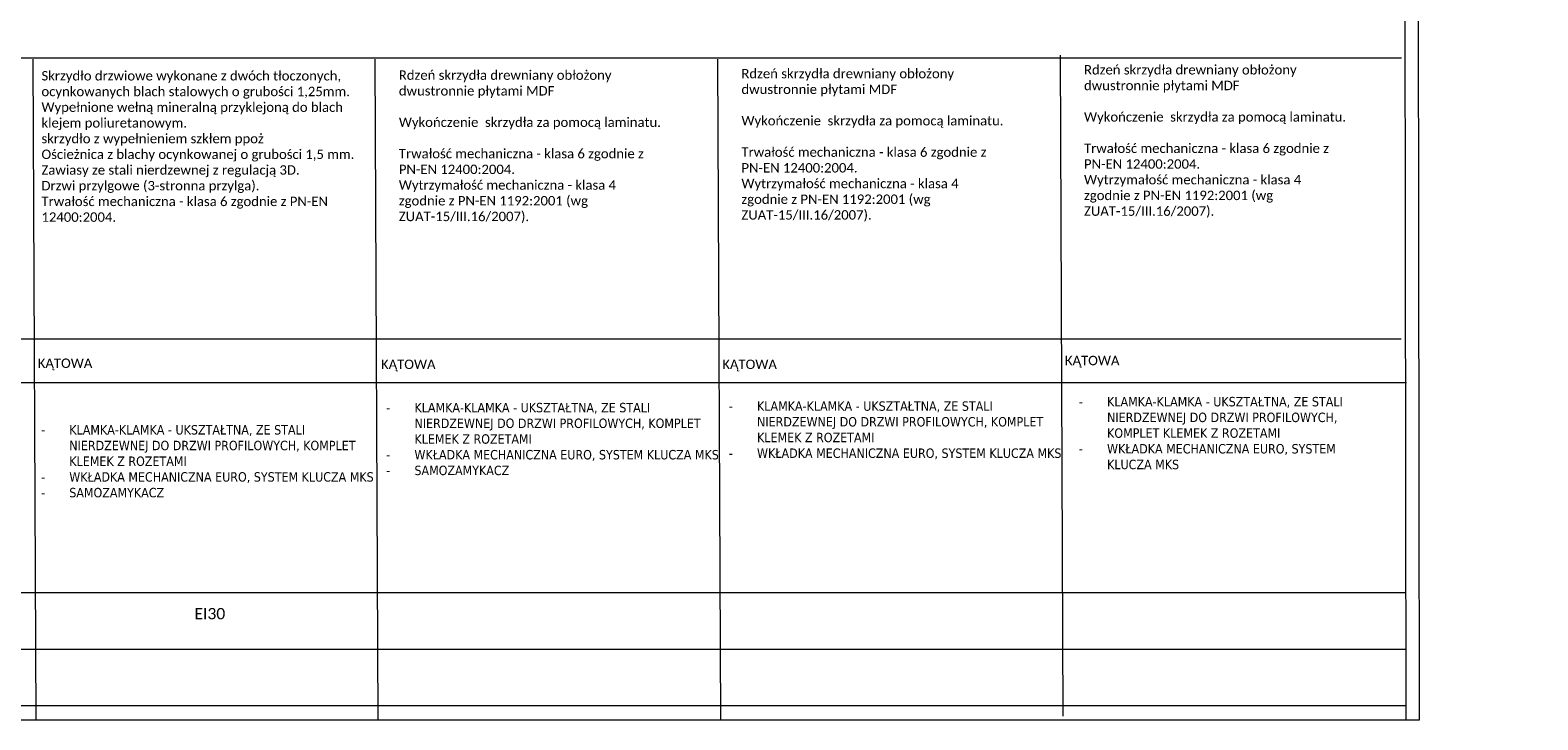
# Model space of a CAD drawing. Header units: millimetres. Extents: x 23192 to 149900, y -396339 to -79279.
# Tile 87 of 136: x 75468 to 77069, y -212470 to -211737. Entities that reach past the tile are written whole.
import ezdxf

# ---------------------------------------------------------------- set-up
doc = ezdxf.new("R2010")
doc.units = ezdxf.units.MM
doc.layers.get('0').update_dxf_attribs({"lineweight": 0})
doc.layers.add('!! ASSA ABLOY', color=2, linetype='Continuous')
doc.layers.add('0_LEGENDA', color=7, linetype='Continuous', lineweight=13)
doc.styles.add('ARIAL', font='tahoma.ttf')
doc.styles.get("Standard").update_dxf_attribs({"font": 'arial.ttf', "height": 25})

msp = doc.modelspace()

# ---------------------------------------------------------------- linework, layer by layer
at = {"layer": '0_LEGENDA', "linetype": 'ByBlock', "ltscale": 5}
for p, q in [((76929.147, -212469.693), (76925.746, -210155.453)), ((76943.365, -212469.693), (76939.964, -210155.453)), ((67487.721, -211766.755), (76924.236, -211766.749)), ((75474.646, -212469.696), (75471.529, -211768.217)), ((75837.731, -212469.696), (75834.614, -211768.217)), ((76201.435, -212469.695), (76198.319, -211768.217)), ((76565.14, -212465.642), (76562.024, -211764.163)), ((67487.721, -212065.173), (76923.956, -212065.168)), ((67490.865, -212111.217), (76929.483, -212111.594)), ((67490.781, -212334.652), (76929.274, -212334.642)), ((67490.781, -212334.652), (76929.274, -212334.646)), ((67490.781, -212394.652), (76929.218, -212394.642)), ((67490.781, -212394.652), (76929.218, -212394.647))]:
    msp.add_line(p, q, dxfattribs=at)
at = {"layer": '0_LEGENDA'}
for points in [[(76925.743, -210159.522), (67472.722, -210159.421), (67475.781, -212469.617), (76943.365, -212469.693)], [(76929.162, -212454.649), (67490.781, -212454.652), (67487.721, -210174.456), (76925.729, -210174.459)]]:
    msp.add_lwpolyline(points, dxfattribs=at)

# ---------------------------------------------------------------- texts
at = {"layer": '!! ASSA ABLOY', "char_height": 10, "attachment_point": 1, "style": 'ARIAL'}
for s, insert, width in [('\\A1;\\P\\pxi-3,l4,t4;-^IKLAMKA-KLAMKA - UKSZTAŁTNA, ZE STALI NIERDZEWNEJ DO DRZWI PROFILOWYCH, KOMPLET KLEMEK Z ROZETAMI\\P-^IWKŁADKA MECHANICZNA EURO, SYSTEM KLUCZA MKS\\P-^ISAMOZAMYKACZ', (75836.253, -212116.518), 363.63103), ('\\A1;\\P\\pi-30,l40,t40;-^IKLAMKA-KLAMKA - UKSZTAŁTNA, ZE STALI NIERDZEWNEJ DO DRZWI PROFILOWYCH, KOMPLET KLEMEK Z ROZETAMI\\P-^IWKŁADKA MECHANICZNA EURO, SYSTEM KLUCZA MKS', (76199.951, -212114.902), 363.63103), ('\\A1;\\P\\pi-30,l40,t40;-^IKLAMKA-KLAMKA - UKSZTAŁTNA, ZE STALI NIERDZEWNEJ DO DRZWI PROFILOWYCH, KOMPLET KLEMEK Z ROZETAMI\\P-^IWKŁADKA MECHANICZNA EURO, SYSTEM KLUCZA MKS', (76571.566, -212110.214), 317.03069), ('\\A1;\\P\\pxi-3,l4,t4;-^IKLAMKA-KLAMKA - UKSZTAŁTNA, ZE STALI NIERDZEWNEJ DO DRZWI PROFILOWYCH, KOMPLET KLEMEK Z ROZETAMI\\P-^IWKŁADKA MECHANICZNA EURO, SYSTEM KLUCZA MKS\\P-^ISAMOZAMYKACZ', (75469.837, -212140.093), 362.72533)]:
    msp.add_mtext(s, dxfattribs=dict(at, insert=insert, width=width))
at = {"color": 1, "insert": (75480.304, -211780.911), "char_height": 10, "width": 355.64232, "attachment_point": 1}
msp.add_mtext('{\\fCalibri|b0|i0|c238|p34;\\C256;Skrzydło drzwiowe wykonane z dwóch tłoczonych, ocynkowanych blach stalowych o grubości 1,25mm. \\PWypełnione wełną mineralną przyklejoną do blach klejem poliuretanowym. \\Pskrzydło z wypełnieniem szkłem ppoż\\POścieżnica z blachy ocynkowanej o grubości 1,5 mm. \\PZawiasy ze stali nierdzewnej z regulacją 3D. \\PDrzwi przylgowe (3-stronna przylga).\\PTrwałość mechaniczna - klasa 6 zgodnie z PN-EN 12400:2004. }', dxfattribs=at)
at = {"attachment_point": 1}
for s, insert, char_height, width in [('{\\fCalibri|b0|i0|c238|p34;Rdzeń skrzydła drewniany obłożony dwustronnie płytami MDF \\P \\PWykończenie  skrzydła za pomocą laminatu.\\P\\PTrwałość mechaniczna - klasa 6 zgodnie z PN-EN 12400:2004. \\PWytrzymałość mechaniczna - klasa 4 zgodnie z PN-EN 1192:2001 (wg ZUAT-15/III.16/2007).  }', (75859.704, -211780.22), 10, 281.81416), ('{\\fCalibri|b0|i0|c238|p34;Rdzeń skrzydła drewniany obłożony dwustronnie płytami MDF \\P \\PWykończenie  skrzydła za pomocą laminatu.\\P\\PTrwałość mechaniczna - klasa 6 zgodnie z PN-EN 12400:2004. \\PWytrzymałość mechaniczna - klasa 4 zgodnie z PN-EN 1192:2001 (wg ZUAT-15/III.16/2007).  }', (76223.401, -211778.604), 10, 281.81416), ('{\\fCalibri|b0|i0|c238|p34;Rdzeń skrzydła drewniany obłożony dwustronnie płytami MDF \\P \\PWykończenie  skrzydła za pomocą laminatu.\\P\\PTrwałość mechaniczna - klasa 6 zgodnie z PN-EN 12400:2004. \\PWytrzymałość mechaniczna - klasa 4 zgodnie z PN-EN 1192:2001 (wg ZUAT-15/III.16/2007).  }', (76587.106, -211774.55), 10, 281.81416), ('{\\fCalibri|b0|i0|c238|p34;KĄTOWA}', (76566.842, -212083.211), 10, 355.64232), ('{\\fCalibri|b0|i0|c238|p34;KĄTOWA}', (75476.351, -212086.111), 10, 355.64232), ('{\\fCalibri|b0|i0|c238|p34;KĄTOWA}', (75840.751, -212087.265), 10, 355.64232), ('{\\fCalibri|b0|i0|c238|p34;KĄTOWA}', (76203.137, -212087.265), 10, 355.64232), ('{\\fCalibri|b0|i0|c238|p34;EI30}', (75642.606, -212350.963), 12, 355.64232)]:
    msp.add_mtext(s, dxfattribs=dict(at, insert=insert, char_height=char_height, width=width))

doc.saveas('drawing.dxf')
